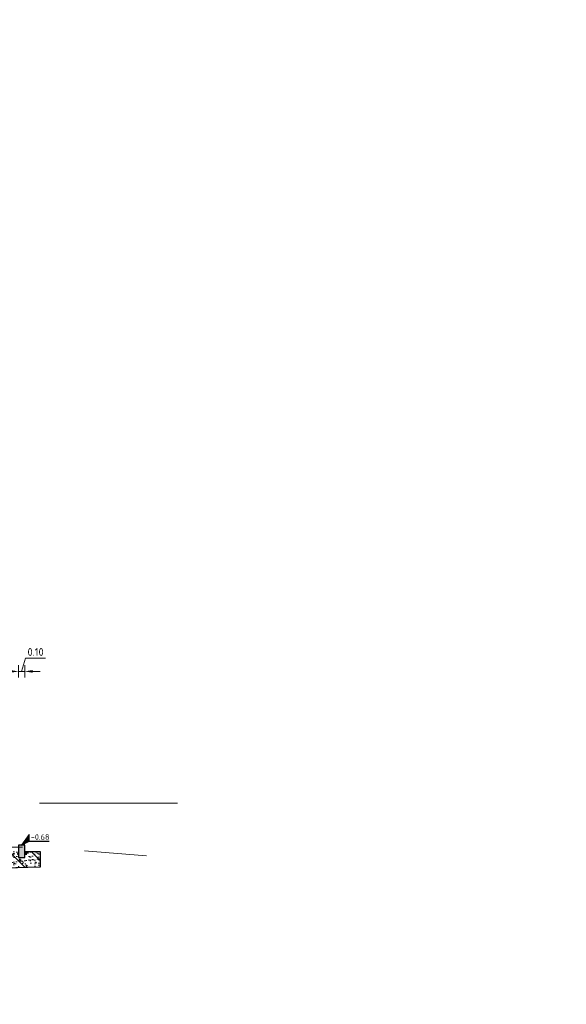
# Model space of a CAD drawing. Header units: metres. Extents: x -1 to 222837, y -2 to 853657.
# Tile 38 of 256: x 111533 to 111542, y 425584 to 425600. Entities that reach past the tile are written whole.
import ezdxf
from ezdxf.enums import TextEntityAlignment as Align

# ---------------------------------------------------------------- set-up
doc = ezdxf.new("R2010")
doc.units = ezdxf.units.M
doc.header["$XCLIPFRAME"] = 0
doc.linetypes.add('1-1', pattern=[20, 10, -10])
doc.linetypes.add('AL-NAP_LIJN', pattern=[15.25, 12, -1.5, 0.25, -1.5])
for name, color, linetype, lineweight in [('A-TXT-T25', 7, 'Continuous', 25), ('B-WE-GW-MAAIVELD-GD', 93, 'Continuous', 18), ('N-WE-AM-NAP-G', 7, 'AL-NAP_LIJN', 18), ('N-WE-GW-WATERGANG-WERK-A', 92, 'Continuous', 18), ('N-WE-VH-VERHARDING_FUNDERING-A', 7, 'Continuous', 18), ('X-XX-AL-HOOGTELABEL-S', 90, 'Continuous', 25)]:
    doc.layers.add(name, color=color, linetype=linetype, lineweight=lineweight)
doc.layers.add('X-REF', color=7, linetype='Continuous')
doc.styles.add('NLCS-ISO', font='NLCS-ISO.ttf')
doc.styles.add('NLCS-ISO-ANNOTATIEF-T25', font='NLCS-ISO.ttf', dxfattribs={"height": 2.5})
doc.dimstyles.new('NLCS-ANNOTATIEF-T25-PIJL', dxfattribs={"dimtxt": 2.5, "dimasz": 2.5, "dimexe": 2, "dimexo": 2, "dimgap": 0.7, "dimtad": 1, "dimzin": 0, "dimdsep": 46, "dimtxsty": 'NLCS-ISO-ANNOTATIEF-T25', "dimcen": 0, "dimdle": 2, "dimclrd": 256, "dimclre": 256, "dimclrt": 256, "dimadec": 5, "dimazin": 0, "dimtfac": 1, "dimtofl": 0, "dimtmove": 1, "dimatfit": 0, "dimfxl": 2, "dimfxlon": 1, "dimtfillclr": 254, "dimtolj": 1, "dimtzin": 0, "dimlwd": 18, "dimlwe": 18, "dimarcsym": 0})
picture_1 = doc.add_image_def('image1.ecw', size_in_pixel=(400001, 250001))
picture_2 = doc.add_image_def('image2.ecw', size_in_pixel=(120000, 80000))

# ---------------------------------------------------------------- blocks, each defined once
blk = doc.blocks.new('opsluitband 100x200')
at = {"transparency": 33554610}
h = blk.add_hatch(color=8, dxfattribs=at)
h.dxf.hatch_style = 1
h.paths.add_polyline_path([(111221.8955393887, 425865.1067959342), (111221.8955393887, 425864.9067959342), (111221.9955393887, 425864.9067959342), (111221.9955393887, 425865.1067959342)])
at = {"flags": 128}
blk.add_lwpolyline([(111221.8955393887, 425865.1067959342), (111221.8955393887, 425864.9067959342), (111221.9955393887, 425864.9067959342), (111221.9955393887, 425865.1067959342)], close=True, dxfattribs=at)
blk = doc.blocks.new('SAL-HOOGTELABEL_01-SO')
for p, q in [((-2.460741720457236, 1.312415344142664), (-2.460741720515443, 3.435148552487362)), ((-2.460741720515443, 3.435148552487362), (0, 0)), ((-2.460741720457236, 1.312415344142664), (-8.837532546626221, 1.312415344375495)), ((0, 0), (-2.460741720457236, 1.312415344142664))]:
    blk.add_line(p, q)
blk.add_solid([(-2.460741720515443, 3.435148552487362), (-2.460741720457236, 1.312415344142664), (0, 0)])
at = {"style": 'NLCS-ISO'}
blk.add_attdef('...', text='', height=1.8, dxfattribs=at).set_placement((-5.956637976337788, 2.607292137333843), align=Align.MIDDLE)
blk = doc.blocks.new('*D1998')
at = {"layer": 'A-TXT-T25', "linetype": 'Continuous', "lineweight": 18, "transparency": 16777216}
for p, q in [((111533.2778209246, 425589.191442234), (111533.3423209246, 425589.406442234)), ((111533.3423209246, 425589.406442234), (111533.6623209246, 425589.406442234)), ((111533.1028209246, 425589.191442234), (111532.9778209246, 425589.191442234)), ((111533.2278209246, 425589.0914422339), (111533.2278209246, 425589.291442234)), ((111533.3278209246, 425589.191442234), (111533.2278209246, 425589.191442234)), ((111533.3278209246, 425589.0914422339), (111533.3278209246, 425589.291442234)), ((111533.4528209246, 425589.191442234), (111533.5778209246, 425589.191442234))]:
    blk.add_line(p, q, dxfattribs=at)
at = {"layer": 'A-TXT-T25', "transparency": 16777216}
for points in [[(111533.1028209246, 425589.2122755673), (111533.1028209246, 425589.1706089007), (111533.2278209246, 425589.191442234)], [(111533.4528209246, 425589.2122755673), (111533.4528209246, 425589.1706089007), (111533.3278209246, 425589.191442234)]]:
    blk.add_solid(points, dxfattribs=at)
at = {"layer": 'Defpoints', "color": 0, "transparency": 16777216}
for p in [(111533.2278209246, 425589.191442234), (111533.2278209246, 425586.2955924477), (111533.3278209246, 425586.2955924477)]:
    blk.add_point(p, dxfattribs=at)
at = {"layer": 'A-TXT-T25', "transparency": 16777216, "insert": (111533.5023209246, 425589.503942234), "char_height": 0.125, "attachment_point": 5, "style": 'NLCS-ISO-ANNOTATIEF-T25'}
blk.add_mtext('\\A1;0.10', dxfattribs=at)

msp = doc.modelspace()

# ---------------------------------------------------------------- hatches: boundary and pattern name
at = {"layer": 'N-WE-GW-WATERGANG-WERK-A', "transparency": 33554559}
h = msp.add_hatch(dxfattribs=at)
h.set_pattern_fill('AGW-WERK_ONTGRAVEN', color=256, style=0, pattern_type=2)
h.set_pattern_definition([(135, (0, 0), (-0.1767766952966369, -0.1767766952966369), [])])
h.paths.add_polyline_path([(111532.3907209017, 425586.2599630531), (111532.3907209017, 425586.0098463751), (111533.5778209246, 425586.0415355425), (111533.5778209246, 425586.2955924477), (111533.3278209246, 425586.2955924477), (111533.3278209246, 425586.3657622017), (111533.2278209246, 425586.369543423), (111532.399540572, 425586.3657622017), (111531.4318931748, 425586.3416921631), (111531.4345384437, 425586.2307463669)])
at = {"layer": 'N-WE-VH-VERHARDING_FUNDERING-A', "transparency": 33554687}
h = msp.add_hatch(dxfattribs=at)
h.set_pattern_fill('AVH-FUNDERING_ZAND', color=256, style=0, pattern_type=2)
h.set_pattern_definition([(37.50000000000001, (12.48345442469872, 0), (-0.003149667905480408, 0.09634118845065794), [0, -0.07600000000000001, 0, -0.085, 0, -0.08125]), (7.500000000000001, (12.48345442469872, 0), (0.08848883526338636, 0.141107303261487), [0, -0.041, 0, -0.0685, 0, -0.02625]), (327.5, (12.42195442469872, 0), (0.1557070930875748, 0.0002829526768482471), [0, -0.025, 0, -0.09000000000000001, 0, -0.1175]), (317.5, (12.42195442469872, 0), (0.1503063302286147, 0.04388377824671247), [0, -0.0125, 0, -0.059, 0, -0.0675])])
h.paths.add_polyline_path([(111532.3907209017, 425586.3099863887), (111531.4330113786, 425586.2807230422), (111531.4345384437, 425586.2307463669), (111532.3907209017, 425586.2599426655), (111532.3907209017, 425586.0098463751), (111533.5778209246, 425586.0415355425), (111533.5778209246, 425586.2955924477), (111533.3278209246, 425586.2955924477), (111533.3278209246, 425586.1955924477), (111533.2278209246, 425586.1955924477), (111533.2235479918, 425586.3354338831)])

# ---------------------------------------------------------------- linework, layer by layer
at = {"flags": 128}
msp.add_lwpolyline([(111533.3278209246, 425586.1955924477), (111533.3278209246, 425586.2955924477), (111533.5778209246, 425586.2955924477), (111533.5778209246, 425586.0415355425), (111532.3907209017, 425586.0098463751), (111532.3907209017, 425586.2599426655)], dxfattribs=at)
at = {"layer": 'B-WE-GW-MAAIVELD-GD', "color": 93, "linetype": '1-1', "lineweight": 18, "ltscale": 0.1, "flags": 128}
msp.add_lwpolyline([(111532.2907209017, 425586.3657622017), (111533.5488659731, 425586.3657622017), (111535.7818182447, 425586.1837244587)], dxfattribs=at)
at = {"layer": 'N-WE-AM-NAP-G'}
msp.add_line((111503.0677245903, 425587.0706950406), (111535.7818182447, 425587.0706950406), dxfattribs=at)

# ---------------------------------------------------------------- block references
msp.add_blockref('opsluitband 100x200', (311.3322815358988, -278.711203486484))
at = {"layer": 'X-XX-AL-HOOGTELABEL-S'}
ref = msp.add_blockref('SAL-HOOGTELABEL_01-SO', (111533.2778209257, 425586.3955924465), dxfattribs=dict(at, xscale=-0.05, yscale=0.05))
ref.add_attrib('...', '-0.68', dxfattribs={"layer": '0', "height": 0.09000000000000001, "style": 'NLCS-ISO'}).set_placement((111533.5756528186, 425586.5259570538), align=Align.MIDDLE)

# ---------------------------------------------------------------- dimensions: what is measured, and where the dimension line sits
at = {"layer": 'A-TXT-T25'}
dim = msp.add_linear_dim(base=(111533.2278209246, 425589.191442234, -0.2), p1=(111533.3278209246, 425586.2955924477, -0.2), p2=(111533.2278209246, 425586.2955924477, -0.2), dimstyle='NLCS-ANNOTATIEF-T25-PIJL', dxfattribs=at)
dim.commit()
dim.dimension.update_dxf_attribs({"geometry": '*D1998', "text_midpoint": (111533.3773209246, 425589.503942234, -0.2)})

# ---------------------------------------------------------------- pictures from other files: only their frames are drawn
at = {"layer": 'X-REF'}
image = msp.add_image(picture_1, insert=(100000.0001220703, 424999.9000854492), size_in_units=(39999.999999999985, 25000.03749990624), dxfattribs=at)
image.set_boundary_path([(93497.82547057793, 208977.5368132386), (156894.5072804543, 250000.5)])
image = msp.add_image(picture_2, insert=(109499.5231476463, 424999.9595134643), size_in_units=(6001.861758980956, 4001.241172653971), dxfattribs=at)
image.dxf.flags = 7

doc.saveas('drawing.dxf')
